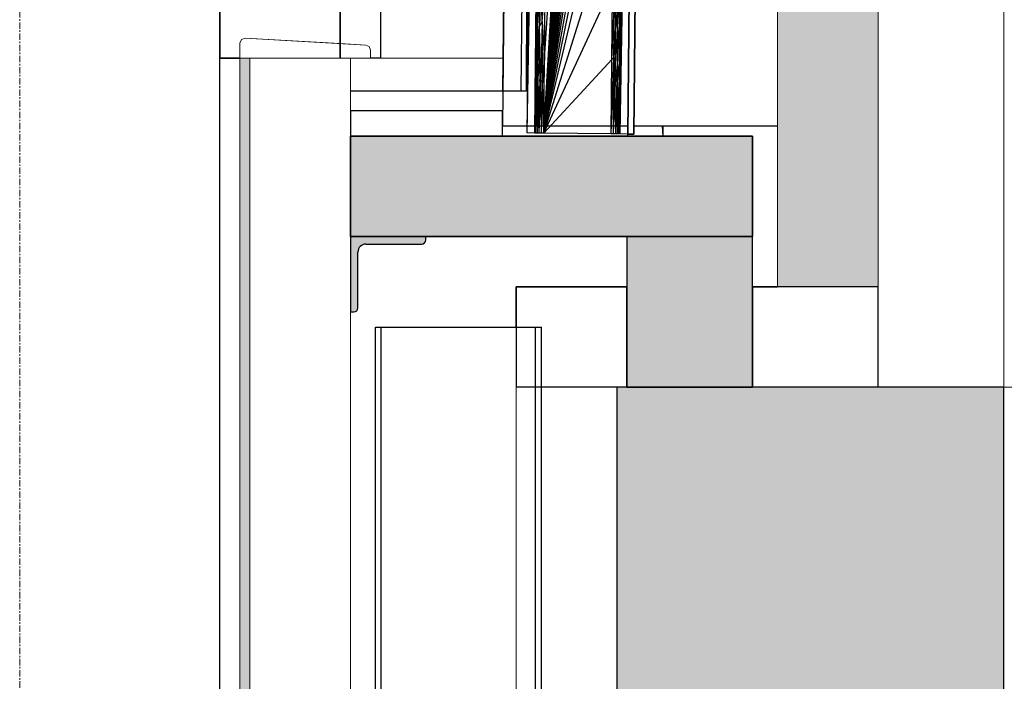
# Model space of a CAD drawing. Header units: millimetres. Extents: x 61846 to 198573, y 13020 to 52988.
# Tile 213 of 240: x 185738 to 187697, y 19145 to 20462. Entities that reach past the tile are written whole.
import ezdxf

# ---------------------------------------------------------------- set-up
doc = ezdxf.new("R2010")
doc.units = ezdxf.units.MM
doc.linetypes.add('Grid Line', pattern=[22.225, 12.7, -3.175, 3.175, -3.175])
for name, color, linetype, lineweight in [('A-COLS', 52, 'Continuous', 35), ('A-FLOR', 192, 'Continuous', 50), ('A-ROOF', 132, 'Continuous', 35), ('A-WALL', 113, 'Continuous', 25), ('I-WALL', 2, 'Continuous', 25), ('S-BEAM', 12, 'Continuous', 35), ('S-GRID', 1, 'Continuous', 18)]:
    doc.layers.add(name, color=color, linetype=linetype, lineweight=lineweight)

# ---------------------------------------------------------------- blocks, each defined once
blk = doc.blocks.new('Basic Wall_28_PBT_WA_beton t_p_g__d_250_C30_37_2203250 - Basic Wall_28_PBT_WA_beton t_p_g__d_250_C30_37_2203250-313176-GZ lierenkamer 4')
at = {"layer": 'A-WALL', "color": 10, "lineweight": 18}
for p, q in [((-48302, 19730), (-46963.1, 19730)), ((-46963.1, 19730), (-48302, 19730))]:
    blk.add_line(p, q, dxfattribs=at)
blk = doc.blocks.new('Basic Wall_28_PBT_WA_beton t_p_g__d_250_C30_37_2203250 - Basic Wall_28_PBT_WA_beton t_p_g__d_250_C30_37_2203250-313180-GZ lierenkamer 4')
blk.add_blockref('Basic Wall_28_PBT_WA_beton t_p_g__d_250_C30_37_2203250 - Basic Wall_28_PBT_WA_beton t_p_g__d_250_C30_37_2203250-313176-GZ lierenkamer 4', (0, 0))
blk = doc.blocks.new('28_PBT_SF_toneeltoren_dakboog_28_PBT_SF_toneeltoren_dakboog as R_2584242 - 28_PBT_SF_toneeltoren_dakboog_28_PBT_SF_toneeltoren_dakboog as R_2584242-313469-GZ lierenkamer 4')
at = {"layer": 'S-BEAM', "color": 250, "lineweight": 25}
for p, q in [((-49270.1, 23059), (-49299.4, 20250)), ((-49298.7, 20320), (-49270.1, 23059)), ((-49270.1, 23059), (-49298.7, 20320)), ((-49049.4, 20250), (-49020.1, 23056)), ((-49299.4, 20250), (-49049.4, 20250))]:
    blk.add_line(p, q, dxfattribs=at)
blk = doc.blocks.new('28_PBT_SF_toneeltoren_dakboog_28_PBT_SF_toneeltoren_dakboog as R_2584242 - 28_PBT_SF_toneeltoren_dakboog_28_PBT_SF_toneeltoren_dakboog as R_2584242-313473-GZ lierenkamer 4')
blk.add_blockref('28_PBT_SF_toneeltoren_dakboog_28_PBT_SF_toneeltoren_dakboog as R_2584242 - 28_PBT_SF_toneeltoren_dakboog_28_PBT_SF_toneeltoren_dakboog as R_2584242-313469-GZ lierenkamer 4', (0, 0))
blk = doc.blocks.new('28_PBT_SC_staal_H-profiel_gekromd_dak toneeltoren_S355_HE200B_betondak_as 20_2667177 - 28_PBT_SC_staal_H-profiel_gekromd_dak toneeltoren_S355_HE200B_betondak_as 20_2667177-313545-GZ lierenkamer 4')
at = {"layer": 'A-COLS', "color": 250, "lineweight": 25}
for p, q in [((-49250.1, 20236.1), (-49220.1, 23058.5)), ((-49250.1, 20236.1), (-49205.1, 23058.3)), ((-49235.1, 20236), (-49205.1, 23058.3)), ((-49217.1, 20235.8), (-49053.1, 23056.4)), ((-49215.5, 20383.9), (-49053.1, 23056.4)), ((-49065.1, 20234.2), (-49035.1, 23056.2)), ((-49065.1, 20234.2), (-49020.1, 23056)), ((-49050.1, 20234), (-49020.1, 23056)), ((-49020.1, 23056), (-49050.1, 20234)), ((-49008.1, 23055.9), (-49038.1, 20233.9)), ((-49038.1, 20233.9), (-49008.1, 23055.9)), ((-49235.1, 20236), (-49205.6, 23010.8)), ((-49217.1, 20235.8), (-49054.7, 22908.3)), ((-49217.1, 20235.8), (-49056.2, 22760.1)), ((-49217.1, 20235.8), (-49057.8, 22612)), ((-49235.1, 20236), (-49210.2, 22573.9)), ((-49217.1, 20235.8), (-49059.4, 22463.9)), ((-49235.1, 20236), (-49211.8, 22428.3)), ((-49217.1, 20235.8), (-49060.5, 22361.6)), ((-49235.1, 20236), (-49212.9, 22327.7)), ((-49217.1, 20235.8), (-49061.6, 22259.2)), ((-49217.1, 20235.8), (-49062.7, 22156.9)), ((-49217.1, 20235.8), (-49063.8, 22054.6)), ((-49217.1, 20235.8), (-49064.8, 21952.3)), ((-49217.1, 20235.8), (-49065.9, 21850)), ((-49217.1, 20235.8), (-49067, 21747.7)), ((-49217.1, 20235.8), (-49068.1, 21645.4)), ((-49065.1, 20234.2), (-49050.1, 21642.4)), ((-49217.1, 20235.8), (-49069.2, 21543.1)), ((-49217.1, 20235.8), (-49070.3, 21440.8)), ((-49235.1, 20236), (-49222.5, 21422.2)), ((-49217.1, 20235.8), (-49071.4, 21338.4)), ((-49235.1, 20236), (-49223.6, 21321.6)), ((-49217.1, 20235.8), (-49072.5, 21236.1)), ((-49217.1, 20235.8), (-49073.6, 21133.8)), ((-49217.1, 20235.8), (-49074.6, 21031.5)), ((-49065.1, 20234.2), (-49056.6, 21038.9)), ((-49217.1, 20235.8), (-49075.7, 20929.2)), ((-49065.1, 20234.2), (-49057.9, 20910.5)), ((-49217.1, 20235.8), (-49076.8, 20826.9)), ((-49235.1, 20236), (-49228.9, 20818.5)), ((-49065.1, 20234.2), (-49059.3, 20782.2)), ((-49217.1, 20235.8), (-49078.4, 20678.7)), ((-49231.5, 20446.3), (-49230, 20580.2)), ((-49225, 20579.9), (-49225.8, 20448.5)), ((-49220.3, 20458), (-49218.4, 20587.5)), ((-49074, 20444.6), (-49072.3, 20578.6)), ((-49065.7, 20578.3), (-49066.6, 20446.8)), ((-49063.6, 20456.4), (-49062.1, 20585.8)), ((-49222.2, 20534.2), (-49225.8, 20448.5)), ((-49220.3, 20458), (-49222.2, 20534.2)), ((-49064, 20532.4), (-49066.6, 20446.8)), ((-49063.6, 20456.4), (-49064, 20532.4)), ((-49220.3, 20458), (-49214, 20532)), ((-49217.1, 20235.8), (-49080, 20530.6)), ((-49215.5, 20383.9), (-49214, 20532)), ((-49081.5, 20382.5), (-49080, 20530.6)), ((-49065.1, 20234.2), (-49062, 20525.4)), ((-49063.6, 20456.4), (-49062, 20530.4)), ((-49233.5, 20385.3), (-49231.9, 20499.2)), ((-49233.1, 20388.3), (-49231.9, 20499.2)), ((-49231.9, 20499.2), (-49231.5, 20446.3)), ((-49228.3, 20499.8), (-49231.5, 20446.3)), ((-49229.9, 20374), (-49228.3, 20499.8)), ((-49228.3, 20499.8), (-49225.8, 20448.5)), ((-49081.5, 20382.5), (-49076.7, 20497.6)), ((-49077.7, 20386.6), (-49076.7, 20497.6)), ((-49076.7, 20497.6), (-49074, 20444.6)), ((-49068.9, 20498.1), (-49074, 20444.6)), ((-49070.7, 20372.3), (-49068.9, 20498.1)), ((-49068.9, 20498.1), (-49066.6, 20446.8)), ((-49220.3, 20458), (-49225.8, 20448.5)), ((-49220.3, 20458), (-49222.9, 20340.5)), ((-49220.3, 20458), (-49215.5, 20383.9)), ((-49220.3, 20458), (-49219.4, 20335.8)), ((-49063.6, 20456.4), (-49066.6, 20446.8)), ((-49063.6, 20456.4), (-49065.4, 20338.8)), ((-49063.6, 20456.4), (-49064.4, 20334.2)), ((-49063.6, 20456.4), (-49063.5, 20382.3)), ((-49233.1, 20388.3), (-49231.5, 20446.3)), ((-49232.7, 20330.2), (-49231.5, 20446.3)), ((-49229.9, 20374), (-49231.5, 20446.3)), ((-49229.9, 20374), (-49225.8, 20448.5)), ((-49226.3, 20338.9), (-49225.8, 20448.5)), ((-49222.9, 20340.5), (-49225.8, 20448.5)), ((-49077.7, 20386.6), (-49074, 20444.6)), ((-49075.2, 20328.5), (-49074, 20444.6)), ((-49070.7, 20372.3), (-49074, 20444.6)), ((-49070.7, 20372.3), (-49066.6, 20446.8)), ((-49066.6, 20446.8), (-49067.3, 20337.2)), ((-49066.6, 20446.8), (-49065.4, 20338.8)), ((-49235.1, 20236), (-49233.1, 20388.3)), ((-49235.1, 20236), (-49233.6, 20381.6)), ((-49234.5, 20236), (-49233.1, 20388.3)), ((-49233.5, 20384.1), (-49233.1, 20388.3)), ((-49233.1, 20388.3), (-49232.7, 20330.2)), ((-49215.5, 20383.9), (-49219.4, 20335.8)), ((-49217.1, 20235.8), (-49215.5, 20383.9)), ((-49217.1, 20235.8), (-49081.5, 20382.5)), ((-49083.1, 20234.4), (-49077.7, 20386.6)), ((-49083.1, 20234.4), (-49081.5, 20382.5)), ((-49081.5, 20382.5), (-49077.7, 20386.6)), ((-49078.5, 20234.3), (-49077.7, 20386.6)), ((-49077.7, 20386.6), (-49075.2, 20328.5)), ((-49065.1, 20234.2), (-49063.6, 20379.8)), ((-49063.5, 20382.2), (-49064.4, 20334.2)), ((-49232.7, 20235.9), (-49229.9, 20374)), ((-49232.7, 20330.2), (-49229.9, 20374)), ((-49229.8, 20235.9), (-49229.9, 20374)), ((-49229.9, 20374), (-49226.3, 20338.9)), ((-49075.2, 20328.5), (-49070.7, 20372.3)), ((-49074.1, 20234.3), (-49070.7, 20372.3)), ((-49070.4, 20234.2), (-49070.7, 20372.3)), ((-49070.7, 20372.3), (-49067.3, 20337.2)), ((-49229.8, 20235.9), (-49226.3, 20338.9)), ((-49226.3, 20338.9), (-49222.9, 20340.5)), ((-49226.1, 20235.9), (-49226.3, 20338.9)), ((-49226.1, 20235.9), (-49222.9, 20340.5)), ((-49221.8, 20235.8), (-49222.9, 20340.5)), ((-49222.9, 20340.5), (-49219.4, 20335.8)), ((-49070.4, 20234.2), (-49067.3, 20337.2)), ((-49067.5, 20234.2), (-49065.4, 20338.8)), ((-49067.5, 20234.2), (-49067.3, 20337.2)), ((-49067.3, 20337.2), (-49065.4, 20338.8)), ((-49065.7, 20234.2), (-49065.4, 20338.8)), ((-49065.4, 20338.8), (-49064.4, 20334.2)), ((-49234.5, 20236), (-49232.7, 20330.2)), ((-49232.7, 20235.9), (-49232.7, 20330.2)), ((-49221.8, 20235.8), (-49219.4, 20335.8)), ((-49217.1, 20235.8), (-49219.4, 20335.8)), ((-49078.5, 20234.3), (-49075.2, 20328.5)), ((-49074.1, 20234.3), (-49075.2, 20328.5)), ((-49065.7, 20234.2), (-49064.4, 20334.2)), ((-49065.1, 20234.2), (-49064.4, 20334.2)), ((-49235.1, 20236), (-49250.1, 20236.1)), ((-49234.5, 20236), (-49235.1, 20236)), ((-49232.7, 20235.9), (-49234.5, 20236)), ((-49229.8, 20235.9), (-49232.7, 20235.9)), ((-49226.1, 20235.9), (-49229.8, 20235.9)), ((-49221.8, 20235.8), (-49226.1, 20235.9)), ((-49217.1, 20235.8), (-49221.8, 20235.8)), ((-49083.1, 20234.4), (-49217.1, 20235.8)), ((-49078.5, 20234.3), (-49083.1, 20234.4)), ((-49074.1, 20234.3), (-49078.5, 20234.3)), ((-49070.4, 20234.2), (-49074.1, 20234.3)), ((-49067.5, 20234.2), (-49070.4, 20234.2)), ((-49065.7, 20234.2), (-49067.5, 20234.2)), ((-49065.1, 20234.2), (-49065.7, 20234.2)), ((-49050.1, 20234), (-49065.1, 20234.2)), ((-49038.1, 20233.9), (-49050.1, 20234)), ((-49050.1, 20234), (-49038.1, 20233.9))]:
    blk.add_line(p, q, dxfattribs=at)
blk = doc.blocks.new('28_PBT_SC_staal_H-profiel_gekromd_dak toneeltoren_S355_HE200B_betondak_as 20_2667177 - 28_PBT_SC_staal_H-profiel_gekromd_dak toneeltoren_S355_HE200B_betondak_as 20_2667177-313549-GZ lierenkamer 4')
blk.add_blockref('28_PBT_SC_staal_H-profiel_gekromd_dak toneeltoren_S355_HE200B_betondak_as 20_2667177 - 28_PBT_SC_staal_H-profiel_gekromd_dak toneeltoren_S355_HE200B_betondak_as 20_2667177-313545-GZ lierenkamer 4', (0, 0))
blk = doc.blocks.new('28_PBT_SC_staal_H-profiel_gekromd_dak toneeltoren hoek_S355_HE200B_betondak_as 20_3625036 - 28_PBT_SC_staal_H-profiel_gekromd_dak toneeltoren hoek_S355_HE200B_betondak_as 20_3625036-313802-GZ lierenkamer 4')
at = {"layer": 'A-COLS', "color": 250, "lineweight": 25}
for p, q in [((-49261.9, 20320), (-49236.7, 23037.4)), ((-49251.6, 20320), (-49236.7, 23037.4)), ((-49251.3, 20320), (-49226.1, 23037.1)), ((-48979.9, 20230), (-48980.7, 20250)), ((-48979.9, 20230), (-48979.7, 20250))]:
    blk.add_line(p, q, dxfattribs=at)
blk = doc.blocks.new('28_PBT_SC_staal_H-profiel_gekromd_dak toneeltoren hoek_S355_HE200B_betondak_as 20_3625036 - 28_PBT_SC_staal_H-profiel_gekromd_dak toneeltoren hoek_S355_HE200B_betondak_as 20_3625036-313806-GZ lierenkamer 4')
blk.add_blockref('28_PBT_SC_staal_H-profiel_gekromd_dak toneeltoren hoek_S355_HE200B_betondak_as 20_3625036 - 28_PBT_SC_staal_H-profiel_gekromd_dak toneeltoren hoek_S355_HE200B_betondak_as 20_3625036-313802-GZ lierenkamer 4', (0, 0))
blk = doc.blocks.new('28_PBT_SF_staal_L-profiel_S355_L150x150x15 2166137 - 28_PBT_SF_staal_L-profiel_S355_L150x150x15 2166137-347933-GZ lierenkamer 4')
at = {"layer": 'S-BEAM', "lineweight": 25}
blk.add_hatch(color=5, dxfattribs=at).paths.add_polyline_path([(-49602, 19880), (-49595, 19880), (-49589.3, 19882.3), (-49587, 19888), (-49587, 19999), (-49582.3, 20010.3), (-49571, 20015), (-49460, 20015), (-49454.3, 20017.3), (-49452, 20023), (-49452, 20030), (-49602, 20030)])
at = {"layer": 'S-BEAM', "color": 250, "lineweight": 25}
for p, q in [((-49452, 20030), (-49602, 20030)), ((-49602, 20030), (-49602, 19880)), ((-49452, 20023), (-49452, 20030)), ((-49571, 20015), (-49460, 20015)), ((-49587, 19888), (-49587, 19999)), ((-49602, 19880), (-49595, 19880))]:
    blk.add_line(p, q, dxfattribs=at)
for centre, radius, start, end in [((-49460, 20023), 8, 270, 360), ((-49571, 19999), 16, 90, 180), ((-49595, 19888), 8, 270, 0)]:
    blk.add_arc(centre, radius, start, end, dxfattribs=at)
blk = doc.blocks.new('28_PBT_SF_betonbalk_C30_37_770x1155 - 28_PBT_SF_betonbalk_C30_37_770x1155-347668-GZ lierenkamer 4')
at = {"layer": 'S-BEAM', "lineweight": 25}
blk.add_hatch(color=5, dxfattribs=at).paths.add_polyline_path([(-49072, 18975), (-48302, 18975), (-48302, 19730), (-49072, 19730), (-49072, 19086.8)])
at = {"layer": 'S-BEAM', "color": 250, "lineweight": 25}
for p, q in [((-48302, 19730), (-49072, 19730)), ((-49072, 19730), (-49072, 18975)), ((-48302, 18975), (-48302, 19730)), ((-49072, 18975), (-48302, 18975))]:
    blk.add_line(p, q, dxfattribs=at)
blk = doc.blocks.new('21_PBT_SF_akoestische ontkoppeling_250x300 1711015 - 21_PBT_SF_akoestische ontkoppeling_250x300 1711015-344436-GZ lierenkamer 4')
at = {"layer": 'S-BEAM', "lineweight": 25}
blk.add_hatch(color=5, dxfattribs=at).paths.add_polyline_path([(-49052, 19730), (-48802, 19730), (-48802, 20030), (-49052, 20030), (-49052, 19788.3)])
at = {"layer": 'S-BEAM', "color": 250, "lineweight": 25}
for p, q in [((-48802, 20030), (-49052, 20030)), ((-49052, 20030), (-49052, 19730)), ((-48802, 19730), (-48802, 20030)), ((-49052, 19730), (-48802, 19730))]:
    blk.add_line(p, q, dxfattribs=at)
blk = doc.blocks.new('28_PBT_SF_toneeltoren_dakboog_28_PBT_SF_toneeltoren_dakboog as R - 28_PBT_SF_toneeltoren_dakboog_28_PBT_SF_toneeltoren_dakboog as R-332845-GZ lierenkamer 4')
at = {"layer": 'S-BEAM', "color": 250, "lineweight": 25}
for p, q in [((-49298.7, 20320), (-49270.1, 23059)), ((-49038, 20250), (-48752, 20250))]:
    blk.add_line(p, q, dxfattribs=at)
blk = doc.blocks.new('28_PBT_SC_staal_IPE-profiel_S355_IPE330 1548780 - 28_PBT_SC_staal_IPE-profiel_S355_IPE330 1548780-337771-GZ lierenkamer 4')
at = {"layer": 'A-COLS', "color": 250, "lineweight": 25}
for p, q in [((-49552, 19850), (-49540.5, 19850)), ((-49552, 15579.3), (-49552, 19850)), ((-49540.5, 19850), (-49522.5, 19850)), ((-49540.5, 15579.3), (-49540.5, 19850)), ((-49522.5, 19850), (-49251.5, 19850)), ((-49251.5, 19850), (-49233.5, 19850)), ((-49233.5, 19850), (-49222, 19850)), ((-49233.5, 15820), (-49233.5, 19850)), ((-49222, 15820), (-49222, 19850))]:
    blk.add_line(p, q, dxfattribs=at)
blk = doc.blocks.new('TadP_A_CON_CONSTRUCTIE_rvt-6-GZ lierenkamer 4')
at = {"layer": 'A-FLOR'}
blk.add_hatch(color=135, dxfattribs=at).paths.add_polyline_path([(-48801.6, 20030), (-48801.6, 20230), (-49602, 20230), (-49602, 20030), (-49024.3, 20030)])
at = {"layer": 'A-FLOR', "color": 90, "lineweight": 35}
for p, q in [((-48801.6, 20230), (-49602, 20230)), ((-49602, 20230), (-49602, 20030)), ((-48801.6, 20030), (-48801.6, 20230)), ((-49602, 20030), (-48801.6, 20030))]:
    blk.add_line(p, q, dxfattribs=at)
at = {"layer": 'I-WALL', "color": 10, "lineweight": 18}
for p, q in [((-48552, 24290), (-48552, 19730)), ((-48302, 19730), (-48302, 24290)), ((-49602, 20385), (-49802, 20385)), ((-49802, 20385), (-49802, 16355)), ((-49602, 16355), (-49602, 20385)), ((-49299.2, 20385), (-49542, 20385)), ((-48552, 19730), (-48302, 19730))]:
    blk.add_line(p, q, dxfattribs=at)
at = {"layer": 'A-COLS', "color": 10, "lineweight": 18}
for name in ['28_PBT_SC_staal_H-profiel_gekromd_dak toneeltoren hoek_S355_HE200B_betondak_as 20_3625036 - 28_PBT_SC_staal_H-profiel_gekromd_dak toneeltoren hoek_S355_HE200B_betondak_as 20_3625036-313806-GZ lierenkamer 4', '28_PBT_SC_staal_H-profiel_gekromd_dak toneeltoren_S355_HE200B_betondak_as 20_2667177 - 28_PBT_SC_staal_H-profiel_gekromd_dak toneeltoren_S355_HE200B_betondak_as 20_2667177-313549-GZ lierenkamer 4', '28_PBT_SC_staal_IPE-profiel_S355_IPE330 1548780 - 28_PBT_SC_staal_IPE-profiel_S355_IPE330 1548780-337771-GZ lierenkamer 4']:
    blk.add_blockref(name, (0, 0), dxfattribs=at)
at = {"layer": 'A-WALL', "color": 10, "lineweight": 18}
blk.add_blockref('Basic Wall_28_PBT_WA_beton t_p_g__d_250_C30_37_2203250 - Basic Wall_28_PBT_WA_beton t_p_g__d_250_C30_37_2203250-313180-GZ lierenkamer 4', (0, 0), dxfattribs=at)
at = {"layer": 'S-BEAM', "color": 10, "lineweight": 18}
for name in ['28_PBT_SF_toneeltoren_dakboog_28_PBT_SF_toneeltoren_dakboog as R_2584242 - 28_PBT_SF_toneeltoren_dakboog_28_PBT_SF_toneeltoren_dakboog as R_2584242-313473-GZ lierenkamer 4', '28_PBT_SF_toneeltoren_dakboog_28_PBT_SF_toneeltoren_dakboog as R - 28_PBT_SF_toneeltoren_dakboog_28_PBT_SF_toneeltoren_dakboog as R-332845-GZ lierenkamer 4', '28_PBT_SF_staal_L-profiel_S355_L150x150x15 2166137 - 28_PBT_SF_staal_L-profiel_S355_L150x150x15 2166137-347933-GZ lierenkamer 4', '21_PBT_SF_akoestische ontkoppeling_250x300 1711015 - 21_PBT_SF_akoestische ontkoppeling_250x300 1711015-344436-GZ lierenkamer 4', '28_PBT_SF_betonbalk_C30_37_770x1155 - 28_PBT_SF_betonbalk_C30_37_770x1155-347668-GZ lierenkamer 4']:
    blk.add_blockref(name, (0, 0), dxfattribs=at)
blk = doc.blocks.new('21_NOAHH_Wand_Wand-x 2552963 - 21_NOAHH_Wand_Wand-x 2552963-147950-GZ lierenkamer 4')
at = {"layer": 'A-WALL', "lineweight": 13}
blk.add_hatch(color=9, dxfattribs=at).paths.add_polyline_path([(-49802.002644, 15820), (-49802.002644, 20385), (-49822.002644, 20385), (-49822.002644, 15820)])
at = {"layer": 'A-WALL', "color": 130, "lineweight": 13}
for p, q in [((-49802.002644, 20385), (-49822.002644, 20385)), ((-49822.002644, 20385), (-49822.002644, 15820)), ((-49802.002644, 15820), (-49802.002644, 20385))]:
    blk.add_line(p, q, dxfattribs=at)
blk = doc.blocks.new('27_NOAHH_Dak_Dak-x 2562847 - 27_NOAHH_Dak_Dak-x-148301-GZ lierenkamer 4')
at = {"layer": 'A-ROOF', "color": 250, "lineweight": 25}
for p, q in [((-49272, 19930), (-49272, 19850)), ((-49272, 19930), (-49272, 19730)), ((-49272, 19850), (-49272, 19930)), ((-49272, 19930), (-49052, 19930)), ((-49052, 19930), (-49272, 19930)), ((-49052, 19930), (-49272, 19930)), ((-49052, 19730), (-49052, 19930)), ((-48802, 19930), (-48752, 19930)), ((-48802, 19930), (-48802, 19730)), ((-48752, 19930), (-48802, 19930)), ((-48552, 19930), (-48802, 19930)), ((-48552, 19730), (-48552, 19930)), ((-49052, 19730), (-49272, 19730)), ((-48552, 19730), (-48802, 19730))]:
    blk.add_line(p, q, dxfattribs=at)
blk = doc.blocks.new('27_NOAHH_Dak_Dak-x 2562847 - 27_NOAHH_Dak_Dak-x 2562847-148305-GZ lierenkamer 4')
blk.add_blockref('27_NOAHH_Dak_Dak-x 2562847 - 27_NOAHH_Dak_Dak-x-148301-GZ lierenkamer 4', (0, 0))
blk = doc.blocks.new('21_NOAHH_Wand_Wand-x 2607887 - 21_NOAHH_Wand_Wand-x 2607887-150737-GZ lierenkamer 4')
at = {"layer": 'A-WALL', "color": 130, "lineweight": 13}
for p, q in [((-49072, 19730), (-49222, 19730)), ((-49222, 16445), (-49072, 16445))]:
    blk.add_line(p, q, dxfattribs=at)
blk = doc.blocks.new('21_NOAHH_Wand_Wand-x 2608074 - 21_NOAHH_Wand_Wand-x-150755-GZ lierenkamer 4')
at = {"layer": 'A-WALL', "color": 130, "lineweight": 13}
for p, q in [((-49272, 19730), (-49272, 15820)), ((-49072, 19730), (-49272, 19730)), ((-49072, 19730), (-49222, 19730)), ((-49222, 19730), (-49072, 19730)), ((-49072, 19730), (-49072, 15820))]:
    blk.add_line(p, q, dxfattribs=at)
blk = doc.blocks.new('21_NOAHH_Wand_Wand-x 2608074 - 21_NOAHH_Wand_Wand-x 2608074-150759-GZ lierenkamer 4')
blk.add_blockref('21_NOAHH_Wand_Wand-x 2608074 - 21_NOAHH_Wand_Wand-x-150755-GZ lierenkamer 4', (0, 0))
blk = doc.blocks.new('21_NOAHH_Wand_Wand-x 2797376 - 21_NOAHH_Wand_Wand-x-162290-GZ lierenkamer 4')
at = {"layer": 'A-WALL', "lineweight": 13}
blk.add_hatch(color=9, dxfattribs=at).paths.add_polyline_path([(-48640.5, 19930), (-48552, 19930), (-48552, 24610), (-48752, 24610), (-48752, 19930)])
at = {"layer": 'A-WALL', "color": 130, "lineweight": 13}
for p, q in [((-48752, 19930), (-48752, 21226.3)), ((-48752, 19930), (-48752, 21226.3)), ((-48552, 19930), (-48552, 21226.3)), ((-48552, 21226.3), (-48552, 19930)), ((-48612.6, 19930), (-48752, 19930)), ((-48612.6, 19930), (-48752, 19930)), ((-48612.6, 19930), (-48552, 19930)), ((-48552, 19930), (-48612.6, 19930))]:
    blk.add_line(p, q, dxfattribs=at)
blk = doc.blocks.new('21_NOAHH_Wand_Wand-x 2797376 - 21_NOAHH_Wand_Wand-x 2797376-162294-GZ lierenkamer 4')
blk.add_blockref('21_NOAHH_Wand_Wand-x 2797376 - 21_NOAHH_Wand_Wand-x-162290-GZ lierenkamer 4', (0, 0))
blk = doc.blocks.new('27_NOAHH_Dak_Dak-x 2801636 - 27_NOAHH_Dak_Dak-x 2801636-162653-GZ lierenkamer 4')
at = {"layer": 'A-ROOF', "color": 250, "lineweight": 25}
for p, q in [((-49602, 20320), (-49249.2, 20320)), ((-49049.6, 20230), (-49049.6, 20234))]:
    blk.add_line(p, q, dxfattribs=at)
blk = doc.blocks.new('27_NOAHH_Dak_Dak-x 2801783 - 27_NOAHH_Dak_Dak-x 2801783-162669-GZ lierenkamer 4')
at = {"layer": 'A-ROOF', "color": 250, "lineweight": 25}
for p, q in [((-49299.4, 20280), (-49602, 20280)), ((-49602, 20280), (-49602, 20230)), ((-49299.4, 20230), (-49299.4, 20280)), ((-49602, 20230), (-49299.4, 20230))]:
    blk.add_line(p, q, dxfattribs=at)
blk = doc.blocks.new('21_NOAHH_Wand_Wand-x 2842993 - 21_NOAHH_Wand_Wand-x-163097-GZ lierenkamer 4')
at = {"layer": 'A-WALL', "color": 130, "lineweight": 13}
for p, q in [((-49622, 20414), (-49571.5, 20411.1)), ((-49571.5, 20411.1), (-49622, 20414)), ((-49564.7, 20408), (-49571.5, 20411.1)), ((-49571.5, 20411.1), (-49564.7, 20408)), ((-49562, 20401.1), (-49564.7, 20408)), ((-49564.7, 20408), (-49562, 20401.1)), ((-49562, 20401.1), (-49562, 20385)), ((-49562, 20385), (-49562, 20401.1)), ((-49562, 20385), (-49602, 20385)), ((-49602, 20385), (-49562, 20385))]:
    blk.add_line(p, q, dxfattribs=at)
blk = doc.blocks.new('21_NOAHH_Wand_Wand-x 2842993 - 21_NOAHH_Wand_Wand-x 2842993-163101-GZ lierenkamer 4')
blk.add_blockref('21_NOAHH_Wand_Wand-x 2842993 - 21_NOAHH_Wand_Wand-x-163097-GZ lierenkamer 4', (0, 0))
blk = doc.blocks.new('_NOAHH_Kolom_Kolom-x 2843066 - 21_10_Baksteen-163115-GZ lierenkamer 4')
at = {"layer": 'A-COLS', "color": 250, "lineweight": 25}
for p, q in [((-49622, 22900), (-49862, 22900)), ((-49622, 22900), (-49862, 22900)), ((-49862, 22900), (-49862, 20385)), ((-49862, 20385), (-49862, 22900)), ((-49622, 22900), (-49622, 20385)), ((-49622, 20385), (-49622, 22900)), ((-49822, 20385), (-49862, 20385)), ((-49862, 20385), (-49822, 20385))]:
    blk.add_line(p, q, dxfattribs=at)
blk = doc.blocks.new('_NOAHH_Kolom_Kolom-x 2843066 - _NOAHH_Kolom_Kolom-x 2843066-163112-GZ lierenkamer 4')
blk.add_blockref('_NOAHH_Kolom_Kolom-x 2843066 - 21_10_Baksteen-163115-GZ lierenkamer 4', (0, 0))
blk = doc.blocks.new('21_NOAHH_Wand_Wand-x 2847637 - 21_NOAHH_Wand_Wand-x-163394-GZ lierenkamer 4')
at = {"layer": 'A-WALL', "color": 130, "lineweight": 13}
for p, q in [((-49822, 20415), (-49818.9, 20422.3)), ((-49818.9, 20422.3), (-49822, 20415)), ((-49818.9, 20422.3), (-49822, 20415)), ((-49822, 20385), (-49822, 20415)), ((-49822, 20415), (-49822, 20385)), ((-49822, 20415), (-49822, 20385)), ((-49818.9, 20422.3), (-49811.5, 20425)), ((-49811.5, 20425), (-49818.9, 20422.3)), ((-49811.5, 20425), (-49818.9, 20422.3)), ((-49811.5, 20425), (-49622, 20414)), ((-49811.5, 20425), (-49571.5, 20411.1)), ((-49811.5, 20425), (-49622, 20414)), ((-49622, 20385), (-49622, 20414)), ((-49622, 20414), (-49622, 20385)), ((-49564.7, 20408), (-49571.5, 20411.1)), ((-49562, 20401.1), (-49564.7, 20408)), ((-49562, 20385), (-49562, 20401.1)), ((-49822, 20385), (-49562, 20385))]:
    blk.add_line(p, q, dxfattribs=at)
blk = doc.blocks.new('21_NOAHH_Wand_Wand-x 2847637 - 21_NOAHH_Wand_Wand-x 2847637-163398-GZ lierenkamer 4')
blk.add_blockref('21_NOAHH_Wand_Wand-x 2847637 - 21_NOAHH_Wand_Wand-x-163394-GZ lierenkamer 4', (0, 0))
blk = doc.blocks.new('_NOAHH_Kolom_Kolom-x 2848515 - _NOAHH_Kolom_Kolom-x 2848515-163475-GZ lierenkamer 4')
at = {"layer": 'A-COLS', "color": 250, "lineweight": 25}
for p, q in [((-49622, 22900), (-49542, 22900)), ((-49542, 22900), (-49542, 20385)), ((-49542, 20385), (-49562, 20385))]:
    blk.add_line(p, q, dxfattribs=at)
blk = doc.blocks.new('Pinnacles steenstrip dik 430mm 430 x 40 2607021 - Pinnacles steenstrip dik 430mm 430 x 40 2607021-231459-GZ lierenkamer 4')
at = {"layer": 'A-COLS', "color": 250, "lineweight": 25}
for p, q in [((-49862, 20385), (-49822, 20385)), ((-49862, 16495), (-49862, 20385))]:
    blk.add_line(p, q, dxfattribs=at)
blk = doc.blocks.new('TadP_A_BWK_BOUWKUNDE_rvt-6-GZ lierenkamer 4')
at = {"layer": 'A-COLS', "color": 250, "lineweight": 25}
for name in ['_NOAHH_Kolom_Kolom-x 2843066 - _NOAHH_Kolom_Kolom-x 2843066-163112-GZ lierenkamer 4', '_NOAHH_Kolom_Kolom-x 2848515 - _NOAHH_Kolom_Kolom-x 2848515-163475-GZ lierenkamer 4', 'Pinnacles steenstrip dik 430mm 430 x 40 2607021 - Pinnacles steenstrip dik 430mm 430 x 40 2607021-231459-GZ lierenkamer 4']:
    blk.add_blockref(name, (0, 0), dxfattribs=at)
at = {"layer": 'A-ROOF', "color": 250, "lineweight": 25}
for name in ['27_NOAHH_Dak_Dak-x 2801636 - 27_NOAHH_Dak_Dak-x 2801636-162653-GZ lierenkamer 4', '27_NOAHH_Dak_Dak-x 2801783 - 27_NOAHH_Dak_Dak-x 2801783-162669-GZ lierenkamer 4', '27_NOAHH_Dak_Dak-x 2562847 - 27_NOAHH_Dak_Dak-x 2562847-148305-GZ lierenkamer 4']:
    blk.add_blockref(name, (0, 0), dxfattribs=at)
at = {"layer": 'A-WALL', "color": 250, "lineweight": 25}
for name in ['21_NOAHH_Wand_Wand-x 2797376 - 21_NOAHH_Wand_Wand-x 2797376-162294-GZ lierenkamer 4', '21_NOAHH_Wand_Wand-x 2847637 - 21_NOAHH_Wand_Wand-x 2847637-163398-GZ lierenkamer 4', '21_NOAHH_Wand_Wand-x 2842993 - 21_NOAHH_Wand_Wand-x 2842993-163101-GZ lierenkamer 4', '21_NOAHH_Wand_Wand-x 2552963 - 21_NOAHH_Wand_Wand-x 2552963-147950-GZ lierenkamer 4', '21_NOAHH_Wand_Wand-x 2608074 - 21_NOAHH_Wand_Wand-x 2608074-150759-GZ lierenkamer 4', '21_NOAHH_Wand_Wand-x 2607887 - 21_NOAHH_Wand_Wand-x 2607887-150737-GZ lierenkamer 4']:
    blk.add_blockref(name, (0, 0), dxfattribs=at)

msp = doc.modelspace()

# ---------------------------------------------------------------- linework, layer by layer
at = {"layer": 'S-GRID', "linetype": 'Grid Line'}
msp.add_line((185737.8, 13020.4), (185737.8, 28603), dxfattribs=at)

# ---------------------------------------------------------------- block references
at = {"color": 210, "lineweight": 5}
for name in ['TadP_A_BWK_BOUWKUNDE_rvt-6-GZ lierenkamer 4', 'TadP_A_CON_CONSTRUCTIE_rvt-6-GZ lierenkamer 4']:
    msp.add_blockref(name, (235997.8, 0), dxfattribs=at)

doc.saveas('drawing.dxf')
